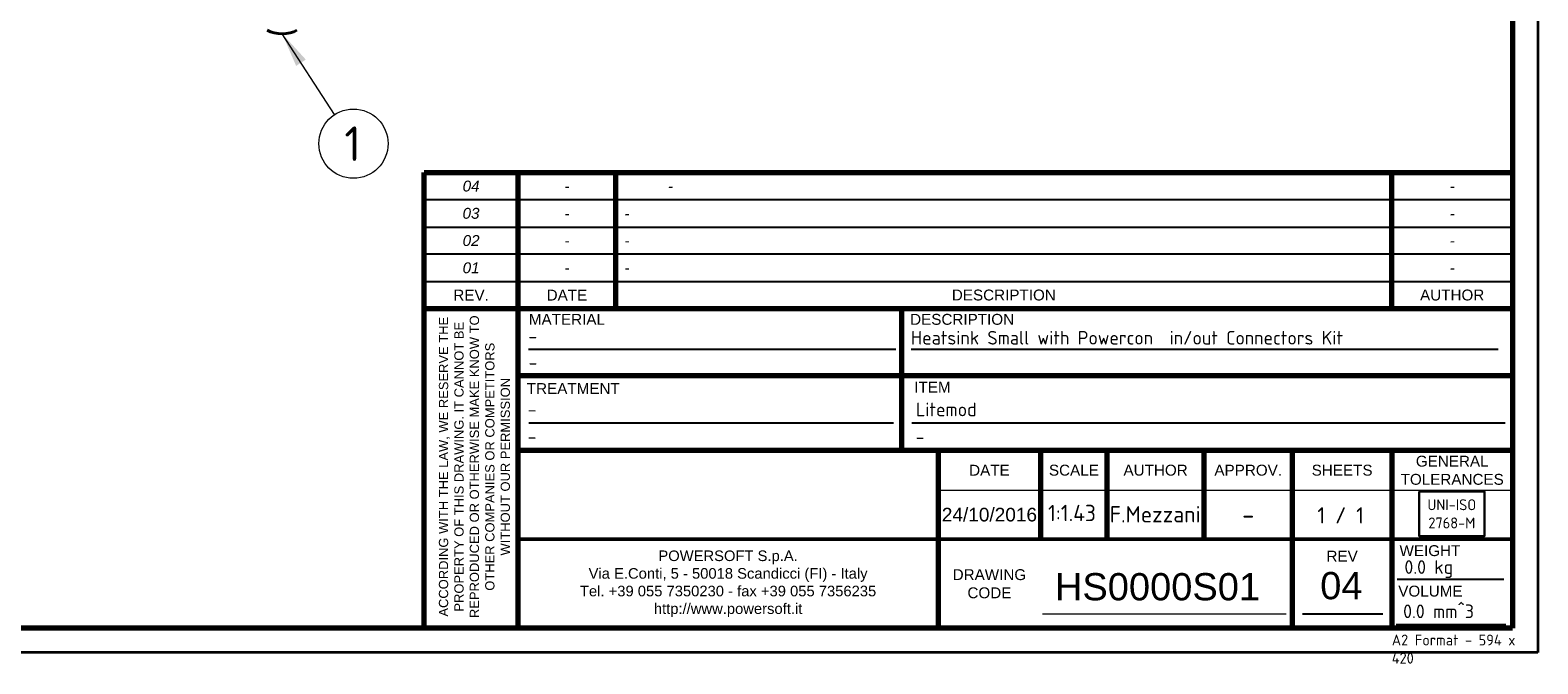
# Model space of a CAD drawing. Header units: millimetres. Extents: x 1 to 594, y -2 to 419.
# Tile 15 of 34: x 317 to 594, y -2 to 114. Entities that reach past the tile are written whole.
import ezdxf
from ezdxf.entities.mleader import LeaderData, LeaderLine
from ezdxf.enums import TextEntityAlignment as Align
from ezdxf.math import Vec2, Vec3

# ---------------------------------------------------------------- set-up
doc = ezdxf.new("R2010")
doc.units = ezdxf.units.MM
for name, color, linetype in [('_Translation', 7, 'Continuous'), ('BORDO', 7, 'Continuous'), ('Default', 7, 'Continuous'), ('ME001043.02_REV.', 7, 'Continuous'), ('Predefinito', 7, 'Continuous')]:
    doc.layers.add(name, color=color, linetype=linetype)
doc.styles.add('SEACAD_Solid_Edge_ISOI', font='seisoi.ttf')

# ---------------------------------------------------------------- blocks, each defined once
blk = doc.blocks.new('SEANNOT_GROUP3')
at = {"layer": 'Default', "linetype": 'Continuous', "lineweight": 18}
blk.add_hatch(color=7, dxfattribs=at).paths.add_polyline_path([(367.79, 108.83), (363.45, 113.58), (366.02, 107.67)])
at = {"layer": 'Default', "color": 7, "linetype": 'Continuous', "lineweight": 18}
blk.add_lwpolyline([(373.08, 98.73), (363.45, 113.58)], dxfattribs=at)
blk.add_circle((376.54, 93.4), 6.35, dxfattribs=at)
at = {"layer": 'Default', "color": 7, "linetype": 'Continuous', "lineweight": 5, "style": 'SEACAD_Solid_Edge_ISOI'}
blk.add_text('1', height=6.35, dxfattribs=at).set_placement((374.88, 96.57), align=Align.TOP_LEFT)
blk = doc.blocks.new('SE1')
at = {"layer": 'ME001043.02_REV.', "color": 7, "linetype": 'Continuous', "lineweight": 40}
blk.add_ellipse((363.45, 115.8), major_axis=(3.85, 0), ratio=0.57735, start_param=3.926991, end_param=5.497787, dxfattribs=at)
blk = doc.blocks.new('_DOT')
at = {"color": 0, "linetype": 'ByBlock', "lineweight": -2}
blk.add_line((-0.5, 0), (-1, 0), dxfattribs=at)
at = {"color": 0, "linetype": 'ByBlock', "const_width": 0.5}
blk.add_lwpolyline([(-0.25, 0, 1), (0.25, 0, 1)], format="xyb", close=True, dxfattribs=at)

msp = doc.modelspace()

# ---------------------------------------------------------------- linework, layer by layer
at = {"layer": '_Translation', "color": 7, "linetype": 'Continuous', "lineweight": 70}
for p, q in [((589.3638, 414.7161), (589.3638, 4.4596)), ((389.5412, 4.4596), (389.5412, 88.1027)), ((389.5412, 88.1027), (589.3638, 88.1027)), ((406.7384, 88.1027), (406.7384, 4.4596)), ((589.3638, 63.1086), (389.5412, 63.1086)), ((477.2218, 37.1148), (477.2218, 63.1086)), ((406.7384, 50.8377), (589.3638, 50.8377)), ((589.3638, 37.1148), (406.7384, 37.1148)), ((483.9264, 4.4596), (483.9264, 37.1148)), ((502.6807, 37.1148), (502.6807, 20.7872)), ((514.9366, 20.7872), (514.9366, 37.1148)), ((532.6912, 37.1148), (532.6912, 20.7872)), ((548.9461, 4.4596), (548.9461, 37.1148)), ((567.1708, 37.1148), (567.1708, 17.6971)), ((589.3638, 4.4596), (5.0644, 4.4596))]:
    msp.add_line(p, q, dxfattribs=at)
at = {"layer": '_Translation', "color": 7, "linetype": 'Continuous', "lineweight": 25}
for p, q in [((589.3638, 83.1191), (389.5412, 83.1191)), ((389.5412, 78.1021), (589.3638, 78.1021)), ((589.3638, 73.1063), (389.5412, 73.1063)), ((389.5412, 68.1075), (589.3638, 68.1075)), ((408.6591, 55.7025), (476.1458, 55.7025)), ((478.911, 55.6807), (586.6952, 55.6807)), ((588.0149, 42.1155), (479.0442, 42.1155))]:
    msp.add_line(p, q, dxfattribs=at)
at = {"layer": '_Translation', "color": 7, "linetype": 'Continuous', "lineweight": 30}
msp.add_lwpolyline([(572.1753, 29.5539), (572.1753, 21.3711), (584.2242, 21.3711), (584.2242, 29.5539), (572.1753, 29.5539)], dxfattribs=at)
at = {"layer": 'Default', "color": 7, "linetype": 'Continuous', "lineweight": 18}
msp.add_line((503.024, 7.1366), (547.7807, 7.1366), dxfattribs=at)
at = {"layer": 'Predefinito', "color": 7, "linetype": 'Continuous', "lineweight": 35}
for p, q in [((593.9933, 419.2947), (593.9933, -0.0017)), ((593.9933, -0.0017), (0.7098, -0.0017))]:
    msp.add_line(p, q, dxfattribs=at)
at = {"layer": 'Predefinito', "color": 7, "linetype": 'Continuous', "lineweight": 70}
for p, q in [((424.7277, 63.1086), (424.7277, 88.1027)), ((567.1708, 63.1086), (567.1708, 88.1027)), ((567.1708, 17.6971), (567.1708, 4.4596)), ((589.3638, 4.4596), (389.5412, 4.4596))]:
    msp.add_line(p, q, dxfattribs=at)
at = {"layer": 'Predefinito', "color": 7, "linetype": 'Continuous', "lineweight": 9}
msp.add_line((589.3638, 88.1027), (589.3638, 4.4596), dxfattribs=at)
at = {"layer": 'Predefinito', "color": 7, "linetype": 'Continuous', "lineweight": 25}
for p, q in [((408.7249, 42.1399), (475.6951, 42.1399)), ((568.1929, 13.4979), (587.7562, 13.4979)), ((550.8094, 7.1366), (565.5405, 7.1366)), ((567.9816, 5.1498), (588.1171, 5.1498))]:
    msp.add_line(p, q, dxfattribs=at)
at = {"layer": 'Predefinito', "color": 7, "linetype": 'Continuous', "lineweight": 18}
msp.add_line((483.9264, 29.8175), (589.3638, 29.8175), dxfattribs=at)
at = {"layer": 'Predefinito', "color": 7, "linetype": 'Continuous', "lineweight": 50}
msp.add_line((589.3638, 20.7872), (406.7384, 20.7872), dxfattribs=at)

# ---------------------------------------------------------------- block references
at = {"layer": 'Default'}
for name in ['SE1', 'SEANNOT_GROUP3']:
    msp.add_blockref(name, (0, 0), dxfattribs=at)

# ---------------------------------------------------------------- texts
at = {"layer": '_Translation', "char_height": 2}
for s, insert, width, attachment_point in [('{\\fArial|b0||i1||c0|p34;\\C7;\\H2.;\\W1.;04}', (398.1398, 85.6033), 17.19725, 5), ('{\\fArial|b0||i1||c0|p34;\\C7;\\H2.;\\W1.;-}', (415.7331, 85.6033), 17.989263, 5), ('{\\fArial|b0||i1||c0|p34;\\C7;\\H2.;\\W1.;^I}{\\fArial|b0||i1||c0|p34;\\C7;\\H2.;\\W1.;  -}', (424.7277, 85.6033), 142.443081, 4), ('{\\fArial|b0||i1||c0|p34;\\C7;\\H2.;\\W1.;-}', (578.2673, 85.6033), 22.192962, 5), ('{\\fArial|b0||i1||c0|p34;\\C7;\\H2.;\\W1.;03}', (398.1233, 80.6045), 17.164278, 5), ('{\\fArial|b0||i1||c0|p34;\\C7;\\H2.;\\W1.;-}', (415.7331, 80.6045), 17.989263, 5), ('{\\fArial|b0||i1||c0|p34;\\C7;\\H2.;\\W1.;  -}', (424.7277, 80.6045), 142.443081, 4), ('{\\fArial|b0||i1||c0|p34;\\C7;\\H2.;\\W1.;-}', (578.2673, 80.6045), 22.192962, 5), ('{\\fArial|b0||i1||c0|p34;\\C7;\\H2.;\\W1.;02}', (398.1398, 75.6057), 17.19725, 5), ('{\\fArial|b0||i1||c0|p34;\\C7;\\H2.;\\W1.;-}', (415.7331, 75.6042), 17.989263, 5), ('{\\fArial|b0||i1||c0|p34;\\C7;\\H2.;\\W1.;  -}', (424.7277, 75.6057), 142.443081, 4), ('{\\fArial|b0||i1||c0|p34;\\C7;\\H2.;\\W1.;-}', (578.2673, 75.6057), 22.192962, 5), ('{\\fArial|b0||i1||c0|p34;\\C7;\\H2.;\\W1.;01}', (398.1398, 70.6069), 17.19725, 5), ('{\\fArial|b0||i1||c0|p34;\\C7;\\H2.;\\W1.;-}', (415.7331, 70.6069), 17.989263, 5), ('{\\fArial|b0||i1||c0|p34;\\C7;\\H2.;\\W1.;  -}', (424.7277, 70.6069), 142.443081, 4), ('{\\fArial|b0||i1||c0|p34;\\C7;\\H2.;\\W1.;-}', (578.2673, 70.6069), 22.192962, 5), ('{\\fArial|b0||i0||c0|p34;\\C7;\\H2.;\\W1.;REV.}', (398.1398, 65.608), 17.19725, 5), ('{\\fArial|b0||i0||c0|p34;\\C7;\\H2.;\\W1.;DATE}', (415.7331, 65.608), 17.989263, 5), ('{\\fArial|b0||i0||c0|p34;\\C7;\\H2.;\\W1.;DESCRIPTION}', (495.9492, 65.608), 142.443081, 5), ('{\\fArial|b0||i0||c0|p34;\\C7;\\H2.;\\W1.;AUTHOR}', (578.2673, 65.608), 22.192962, 5), ('{\\fArial|b0||i0||c0|p34;\\C7;\\H2.;\\W1.;MATERIAL}', (415.7326, 61.1515), 17.988236, 5), ('{\\fArial|b0||i0||c0|p34;\\C7;\\H2.;\\W1.;DESCRIPTION}', (488.2917, 61.1438), 22.139873, 5), ('{\\fArial|b0||i0||c0|p34;\\C7;\\H2.;\\W1.;TREATMENT}', (416.9016, 48.4579), 20.326347, 5), ('{\\fArial|b0||i0||c0|p34;\\C7;\\H2.;\\W1.;ITEM}', (482.8481, 48.7181), 11.252539, 5), ('{\\fArial|b0||i0||c0|p34;\\C7;\\H2.;\\W1.;GENERAL \\P}{\\fArial|b0||i0||c0|p34;\\C7;\\H2.;\\W1.;TOLERANCES}', (578.2673, 33.4497), 22.192962, 5), ('{\\fArial|b0||i0||c0|p34;\\C7;\\H2.;\\W1.;DATE}', (493.3035, 33.4661), 18.754342, 5), ('{\\fArial|b0||i0||c0|p34;\\C7;\\H2.;\\W1.;SCALE}', (508.8086, 33.4661), 12.255876, 5), ('{\\fArial|b0||i0||c0|p34;\\C7;\\H2.;\\W1.;AUTHOR}', (523.8139, 33.4661), 17.754578, 5), ('{\\fArial|b0||i0||c0|p34;\\C7;\\H2.;\\W1.;APPROV.}', (540.8186, 33.4661), 16.254932, 5), ('{\\fArial|b0||i0||c0|p34;\\C7;\\H2.;\\W1.;SHEETS}', (558.0584, 33.4661), 18.224693, 5), ('{\\fSolid Edge ISO|b0||i0||c0|p34;\\C7;\\H2.;\\W1.;UNI-ISO\\P}{\\fSolid Edge ISO|b0||i0||c0|p34;\\C7;\\H2.;\\W1.;2768-M}', (578.1998, 25.4625), 12.048836, 5), ('{\\fArial|b0||i0||c0|p34;\\C7;\\H2.;\\W1.;WEIGHT}', (574.1818, 18.6956), 14.022071, 5), ('{\\fArial|b0||i0||c0|p34;\\C7;\\H2.;\\W1.;REV}', (558.0584, 17.7028), 18.224693, 5), ('{\\fArial|b0||i0||c0|p34;\\C7;\\H2.;\\W1.;DRAWING\\P}{\\fArial|b0||i0||c0|p34;\\C7;\\H2.;\\W1.;CODE}', (493.3035, 12.6234), 18.754342, 5), ('{\\fArial|b0||i0||c0|p34;\\C7;\\H2.;\\W1.;VOLUME}', (574.2643, 11.2697), 14.134201, 5)]:
    msp.add_mtext(s, dxfattribs=dict(at, insert=insert, width=width, attachment_point=attachment_point))
at = {"layer": '_Translation', "insert": (398.7579, 34.1114), "char_height": 1.7, "width": 57.166634, "attachment_point": 5, "rotation": 90}
msp.add_mtext('{\\fArial|b0||i0||c0|p34;\\C7;\\H1.7;\\W1.;ACCORDING WITH THE LAW, WE RESERVE THE \\P}{\\fArial|b0||i0||c0|p34;\\C7;\\H1.7;\\W1.;PROPERTY OF THIS DRAWING. IT CANNOT BE \\P}{\\fArial|b0||i0||c0|p34;\\C7;\\H1.7;\\W1.;REPRODUCED OR OTHERWISE MAKE KNOW TO \\P}{\\fArial|b0||i0||c0|p34;\\C7;\\H1.7;\\W1.;OTHER COMPANIES OR COMPETITORS \\P}{\\fArial|b0||i0||c0|p34;\\C7;\\H1.7;\\W1.;WITHOUT OUR PERMISSION }', dxfattribs=at)
at = {"layer": 'BORDO', "attachment_point": 5}
for s, insert, char_height, width in [('{\\fArial|b0||i0||c0|p34;\\C7;\\H2.5;\\W1.;24/10/2016}', (493.3035, 25.3023), 2.5, 18.754342), ('{\\fSolid Edge ISO|b0||i0||c0|p34;\\C7;\\H3.5;\\W1.;-}', (540.8186, 25.3023), 3.5, 16.254932)]:
    msp.add_mtext(s, dxfattribs=dict(at, insert=insert, char_height=char_height, width=width))
at = {"layer": 'Predefinito'}
for s, insert, char_height, width, attachment_point in [('{\\fArial|b0||i0||c0|p34;\\C7;\\H1.940277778;\\W1.;\\T1.;POWERSOFT S.p.A.\\P}{\\fArial|b0||i0||c0|p34;\\C7;\\H1.940277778;\\W1.;\\T1.;Via E.Conti, 5 - 50018 Scandicci (FI) - Italy\\P}{\\fArial|b0||i0||c0|p34;\\C7;\\H1.940277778;\\W1.;\\T1.;Tel. +39 055 7350230 - fax +39 055 7356235\\P}{\\fArial|b0||i0||c0|p34;\\C7;\\H1.940277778;\\W1.;\\T1.;http://www.powersoft.it\\P}', (445.3237, 12.6234), 1.940278, 77.205255, 5), ('{\\fSolid Edge ISO|b0||i0||c0|p34;\\C7;\\H2.;\\W1.;A2 Format - 594 x 420}', (567.1737, 3.3071), 2, 24.650011, 1)]:
    msp.add_mtext(s, dxfattribs=dict(at, insert=insert, char_height=char_height, width=width, attachment_point=attachment_point))

# ---------------------------------------------------------------- leaders
at = {"layer": 'Default', "color": 7, "linetype": 'Continuous', "lineweight": 35}
ml = msp.add_multileader_mtext('Standard', dxfattribs=at)
ml.set_content('{\\pxsm0.9;\\fSolid Edge ISO|b1||i0||c0|p34;\\W1.;-\\P}', color=256)
ml.set_leader_properties()
ml.set_arrow_properties(name='DOT')
ml.build(insert=Vec2(0, 0))
ml.multileader.update_dxf_attribs({"leader_type": 0, "dogleg_length": 0, "arrow_head_size": 3.75})
ctx = ml.context
ctx.base_point, ctx.char_height, ctx.arrow_head_size, ctx.landing_gap_size = Vec3(406.6505, 58.0622), 2.5, 3.75, 0.875
ctx.mtext.insert = Vec3(408.6505, 59.3122)
ml = msp.add_multileader_mtext('Standard', dxfattribs=at)
ml.set_content('{\\pxsm0.9;\\fSolid Edge ISO|b1||i0||c0|p34;\\W1.;Heatsink Small with Powercon  in/out Connectors Kit\\P}', color=256)
ml.set_leader_properties()
ml.set_arrow_properties(name='DOT')
ml.build(insert=Vec2(0, 0))
ml.multileader.update_dxf_attribs({"leader_type": 0, "dogleg_length": 0, "arrow_head_size": 3.75})
ctx = ml.context
ctx.base_point, ctx.char_height, ctx.arrow_head_size, ctx.landing_gap_size = Vec3(476.8966, 57.7571), 2.5, 3.75, 0.875
ctx.mtext.insert = Vec3(478.8966, 59.0284)
ml = msp.add_multileader_mtext('Standard', dxfattribs=at)
ml.set_content('{\\pxsm0.9;\\fSolid Edge ISO|b1||i0||c0|p34;\\W1.;-\\P}', color=256)
ml.set_leader_properties()
ml.set_arrow_properties(name='DOT')
ml.build(insert=Vec2(0, 0))
ml.multileader.update_dxf_attribs({"leader_type": 0, "dogleg_length": 0, "arrow_head_size": 3.75})
ctx = ml.context
ctx.base_point, ctx.char_height, ctx.arrow_head_size, ctx.landing_gap_size = Vec3(406.6778, 53.2413), 2.5, 3.75, 0.875
ctx.mtext.insert = Vec3(408.6778, 54.4913)
ml = msp.add_multileader_mtext('Standard', dxfattribs=at)
ml.set_content('{\\pxsm0.9;\\fSolid Edge ISO|b1||i0||c0|p34;\\W1.;-\\P}', color=256)
ml.set_leader_properties()
ml.set_arrow_properties(name='DOT')
ml.build(insert=Vec2(0, 0))
ml.multileader.update_dxf_attribs({"leader_type": 0, "dogleg_length": 0, "arrow_head_size": 3.75})
ctx = ml.context
ctx.base_point, ctx.char_height, ctx.arrow_head_size, ctx.landing_gap_size = Vec3(406.5335, 44.6257), 2.5, 3.75, 0.875
ctx.mtext.insert = Vec3(408.5335, 45.8757)
ml = msp.add_multileader_mtext('Standard', dxfattribs=at)
ml.set_content('{\\pxsm0.9;\\fSolid Edge ISO|b1||i0||c0|p34;\\W1.;Litemod\\P}', color=256)
ml.set_leader_properties()
ml.set_arrow_properties(name='DOT')
ml.build(insert=Vec2(0, 0))
ml.multileader.update_dxf_attribs({"leader_type": 0, "dogleg_length": 0, "arrow_head_size": 3.75})
ctx = ml.context
ctx.base_point, ctx.char_height, ctx.arrow_head_size, ctx.landing_gap_size = Vec3(477.8147, 44.5964), 2.5, 3.75, 0.875
ctx.mtext.insert = Vec3(479.8147, 45.8677)
ml = msp.add_multileader_mtext('Standard', dxfattribs=at)
ml.set_content('{\\pxsm0.9;\\fSolid Edge ISO|b1||i0||c0|p34;\\W1.;-\\P}', color=256)
ml.set_leader_properties()
ml.set_arrow_properties(name='DOT')
ml.build(insert=Vec2(0, 0))
ml.multileader.update_dxf_attribs({"leader_type": 0, "dogleg_length": 0, "arrow_head_size": 3.75})
ctx = ml.context
ctx.base_point, ctx.char_height, ctx.arrow_head_size, ctx.landing_gap_size = Vec3(406.5214, 39.6396), 2.5, 3.75, 0.875
ctx.mtext.insert = Vec3(408.5214, 40.8896)
ml = msp.add_multileader_mtext('Standard', dxfattribs=at)
ml.set_content('{\\pxsm0.9;\\fSolid Edge ISO|b1||i0||c0|p34;\\W1.;-\\P}', color=256)
ml.set_leader_properties()
ml.set_arrow_properties(name='DOT')
ml.build(insert=Vec2(0, 0))
ml.multileader.update_dxf_attribs({"leader_type": 0, "dogleg_length": 0, "arrow_head_size": 3.75})
ctx = ml.context
ctx.base_point, ctx.char_height, ctx.arrow_head_size, ctx.landing_gap_size = Vec3(477.7634, 39.598), 2.5, 3.75, 0.875
ctx.mtext.insert = Vec3(479.7634, 40.848)
ml = msp.add_multileader_mtext('Standard', dxfattribs=at)
ml.set_content('{\\pxsm0.9;\\fSolid Edge ISO|b0||i0||c0|p34;\\W1.;1:1.43\\P}', color=256)
ml.set_leader_properties()
ml.set_arrow_properties(name='DOT')
ml.build(insert=Vec2(0, 0))
ml.multileader.update_dxf_attribs({"leader_type": 0, "dogleg_length": 0, "arrow_head_size": 4.5})
ctx = ml.context
ctx.base_point, ctx.char_height, ctx.arrow_head_size, ctx.landing_gap_size = Vec3(503.1346, 25.6183), 3, 4.5, 1.05
ctx.text_align_type = 1
ctx.mtext.insert, ctx.mtext.alignment = Vec3(508.4541, 27.1213), 2
ml = msp.add_multileader_mtext('Standard', dxfattribs=at)
ml.set_content('{\\pxsm0.9;\\fSolid Edge ISO|b0||i0||c0|p34;\\W1.;F.Mezzani\\P}', color=256)
ml.set_leader_properties()
ml.set_arrow_properties(name='DOT')
ml.build(insert=Vec2(0, 0))
ml.multileader.update_dxf_attribs({"leader_type": 0, "dogleg_length": 0, "arrow_head_size": 4.5})
ctx = ml.context
ctx.base_point, ctx.char_height, ctx.arrow_head_size, ctx.landing_gap_size = Vec3(515.0059, 25.382), 3, 4.5, 1.05
ctx.text_align_type = 1
ctx.mtext.insert, ctx.mtext.alignment = Vec3(523.7349, 26.8865), 2
ml = msp.add_multileader_mtext('Standard', dxfattribs=at)
ml.set_content('{\\pxsm0.9;\\fSolid Edge ISO|b0||i0||c0|p34;\\W1.;1 / 1\\P}', color=256)
ml.set_leader_properties()
ml.set_arrow_properties(name='DOT')
ml.build(insert=Vec2(0, 0))
ml.multileader.update_dxf_attribs({"leader_type": 0, "dogleg_length": 0, "arrow_head_size": 4.5})
ctx = ml.context
ctx.base_point, ctx.char_height, ctx.arrow_head_size, ctx.landing_gap_size = Vec3(552.9856, 25.1843), 3, 4.5, 1.05
ctx.text_align_type = 1
ctx.mtext.insert, ctx.mtext.alignment = Vec3(557.7966, 26.6888), 2
ml = msp.add_multileader_mtext('Standard', dxfattribs=at)
ml.set_content('{\\pxsm0.9;\\fSolid Edge ISO|b0||i0||c0|p34;\\W1.;0.0 kg\\P}', color=256)
ml.set_leader_properties()
ml.set_arrow_properties(name='DOT')
ml.build(insert=Vec2(0, 0))
ml.multileader.update_dxf_attribs({"leader_type": 0, "dogleg_length": 0, "arrow_head_size": 3.75})
ctx = ml.context
ctx.base_point, ctx.char_height, ctx.arrow_head_size, ctx.landing_gap_size = Vec3(567.4943, 15.3715), 2.5, 3.75, 0.875
ctx.mtext.insert = Vec3(569.4943, 16.9477)
ml = msp.add_multileader_mtext('Standard', dxfattribs=at)
ml.set_content('{\\pxsm0.9;\\fArial|b0||i0||c0|p34;\\W1.;HS0000S01\\P}', color=256)
ml.set_leader_properties()
ml.set_arrow_properties(name='DOT')
ml.build(insert=Vec2(0, 0))
ml.multileader.update_dxf_attribs({"leader_type": 0, "dogleg_length": 0, "arrow_head_size": 7.5})
ctx = ml.context
ctx.base_point, ctx.char_height, ctx.arrow_head_size, ctx.landing_gap_size = Vec3(503.328, 12.0486), 5, 7.5, 1.75
ctx.mtext.insert = Vec3(505.328, 14.5911)
ml = msp.add_multileader_mtext('Standard', dxfattribs=at)
ml.set_content('{\\pxsm0.9;\\fArial|b0||i0||c0|p34;\\W1.;04\\P}', color=256)
ml.set_leader_properties()
ml.set_arrow_properties(name='DOT')
ml.build(insert=Vec2(0, 0))
ml.multileader.update_dxf_attribs({"leader_type": 0, "dogleg_length": 0, "arrow_head_size": 7.5})
ctx = ml.context
ctx.base_point, ctx.char_height, ctx.arrow_head_size, ctx.landing_gap_size = Vec3(552.3531, 12.2457), 5, 7.5, 1.75
ctx.text_align_type = 1
ctx.mtext.insert, ctx.mtext.alignment = Vec3(557.9206, 14.7882), 2
ml = msp.add_multileader_mtext('Standard', dxfattribs=at)
ml.set_content('{\\pxsm0.9;\\fSolid Edge ISO|b0||i0||c0|p34;\\W1.;0.0 mm^ 3\\P}', color=256)
ml.set_leader_properties()
ml.set_arrow_properties(name='DOT')
ml.build(insert=Vec2(0, 0))
ml.multileader.update_dxf_attribs({"leader_type": 0, "dogleg_length": 0, "arrow_head_size": 3.75})
ctx = ml.context
ctx.base_point, ctx.char_height, ctx.arrow_head_size, ctx.landing_gap_size = Vec3(567.2599, 7.5645), 2.5, 3.75, 0.875
ctx.mtext.insert = Vec3(569.2599, 8.827)

doc.saveas('drawing.dxf')
